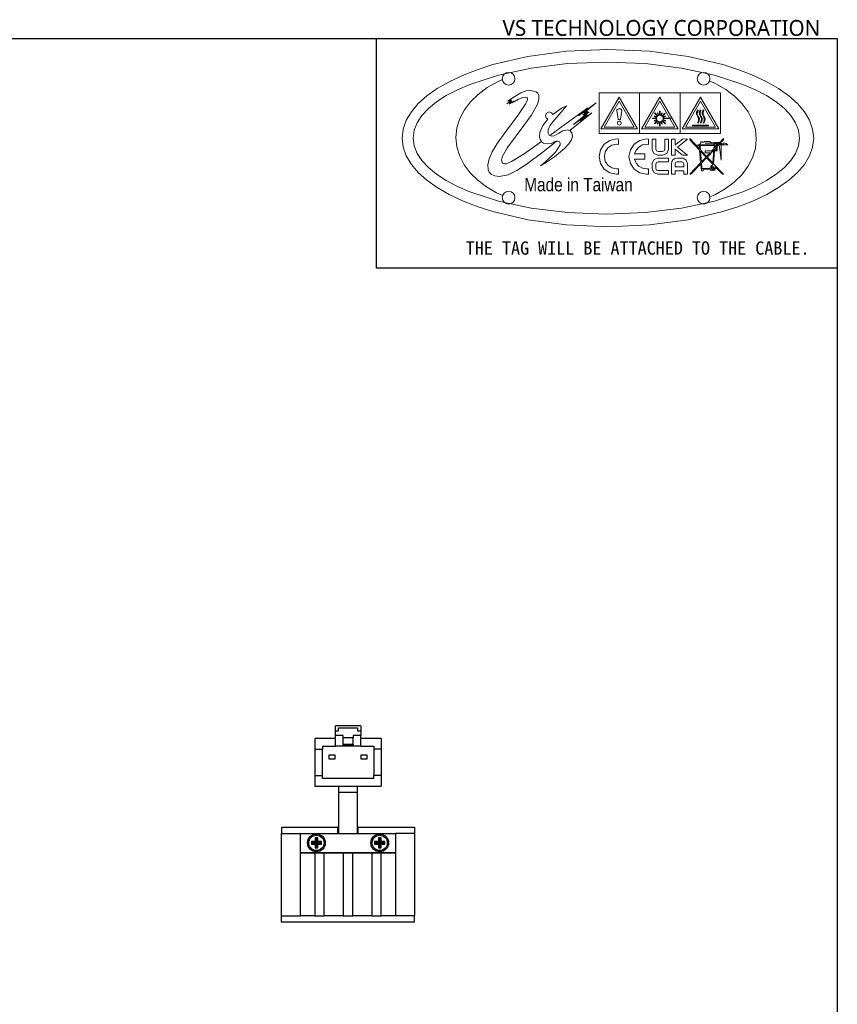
# Model space of a CAD drawing. Header units: millimetres. Extents: x 16 to 409, y 11 to 289.
# Tile 4 of 4: x 280 to 409, y 133 to 289. Entities that reach past the tile are written whole.
import ezdxf

# ---------------------------------------------------------------- set-up
doc = ezdxf.new("R2010")
doc.units = ezdxf.units.MM
doc.linetypes.add('SLD-實線', pattern=[0])
doc.layers.add('00_FORMAT', color=7, linetype='SLD-實線')
doc.styles.add('SLDTEXTSTYLE0', font='MSGOTHIC.TTC')
doc.styles.add('SLDTEXTSTYLE1', font='DEJAVUSANSCONDENSED.TTF')
doc.styles.add('SLDTEXTSTYLE2', font='MEIRYO.TTC')

# ---------------------------------------------------------------- blocks, each defined once
blk = doc.blocks.new('圖塊19')
at = {"color": 7, "linetype": 'SLD-實線', "lineweight": 18}
for p, q in [((15.828828, 27.108973), (21.349398, 28.399786)), ((21.349398, 28.399786), (27.449922, 29.215563)), ((27.449922, 29.215563), (33.9997, 29.5)), ((33.9997, 29.5), (40.549592, 29.21557)), ((40.549592, 29.21557), (46.65017, 28.399813)), ((46.65017, 28.399813), (52.170747, 27.109023)), ((13.32687, 26.303024), (15.828828, 27.108973)), ((16.70598, 25.45071), (21.886791, 26.557093)), ((21.886791, 26.557093), (27.611881, 27.256307)), ((27.611881, 27.256307), (33.7586, 27.5001)), ((33.7586, 27.5001), (39.905418, 27.256294)), ((39.905418, 27.256294), (45.630583, 26.557105)), ((45.630583, 26.557105), (50.811447, 25.450767)), ((52.170747, 27.109023), (54.672696, 26.303085)), ((8.921294, 24.405227), (11.018913, 25.399429)), ((11.018913, 25.399429), (13.32687, 26.303024)), ((12.1921, 23.985408), (16.70598, 25.45071)), ((17.32081, 24.863), (17.399391, 25.25213)), ((17.399391, 25.25213), (17.613703, 25.569921)), ((17.613703, 25.569921), (17.931598, 25.784194)), ((17.931598, 25.784194), (18.32093, 25.86277)), ((18.32093, 25.86277), (18.710049, 25.784278)), ((18.710049, 25.784278), (19.027841, 25.569971)), ((19.027841, 25.569971), (19.242121, 25.252121)), ((19.242121, 25.252121), (19.3207, 24.863)), ((48.109, 24.863), (48.18758, 25.252125)), ((48.18758, 25.252125), (48.401862, 25.57)), ((48.401862, 25.57), (48.719664, 25.784375)), ((48.719664, 25.784375), (49.1088, 25.863)), ((49.1088, 25.863), (49.498109, 25.784375)), ((49.498109, 25.784375), (49.816, 25.57)), ((49.816, 25.57), (50.030316, 25.252125)), ((50.030316, 25.252125), (50.1089, 24.863)), ((50.811447, 25.450767), (55.325363, 23.985513)), ((54.672696, 26.303085), (56.980638, 25.3995)), ((56.980638, 25.3995), (59.078235, 24.405306)), ((7.050351, 23.327456), (8.921294, 24.405227)), ((10.223587, 23.133239), (12.1921, 23.985408)), ((13.505744, 22.403386), (14.925922, 23.462622)), ((14.925922, 23.462622), (16.537599, 24.388318)), ((16.537599, 24.388318), (17.34544, 24.740989)), ((17.399391, 24.473722), (17.32081, 24.863)), ((17.613702, 24.155947), (17.399391, 24.473722)), ((17.931597, 23.941756), (17.613702, 24.155947)), ((18.32093, 23.86323), (17.931597, 23.941756)), ((18.71006, 23.941756), (18.32093, 23.86323)), ((19.027851, 24.155947), (18.71006, 23.941756)), ((19.242124, 24.473722), (19.027851, 24.155947)), ((19.3207, 24.863), (19.242124, 24.473722)), ((48.18758, 24.473875), (48.109, 24.863)), ((48.401862, 24.156), (48.18758, 24.473875)), ((48.719664, 23.941625), (48.401862, 24.156)), ((49.1088, 23.863), (48.719664, 23.941625)), ((49.498109, 23.941625), (49.1088, 23.863)), ((49.816, 24.156), (49.498109, 23.941625)), ((50.030316, 24.473875), (49.816, 24.156)), ((50.1089, 24.863), (50.030316, 24.473875)), ((50.039272, 24.518222), (51.014219, 24.083083)), ((51.014219, 24.083083), (52.597239, 23.157638)), ((55.325363, 23.985513), (57.293888, 23.133365)), ((59.078235, 24.405306), (60.949154, 23.327539)), ((4.053845, 20.949357), (5.422423, 22.173153)), ((5.422423, 22.173153), (7.050351, 23.327456)), ((6.940073, 21.220026), (8.467801, 22.209435)), ((8.467801, 22.209435), (10.223587, 23.133239)), ((12.297641, 21.224554), (13.505744, 22.403386)), ((20.2367, 22.619), (18.773335, 21.746316)), ((19.86346, 21.618167), (20.584755, 21.905239)), ((21.09915, 22.94275), (20.2367, 22.619)), ((20.584755, 21.905239), (20.971183, 21.957296)), ((20.971183, 21.957296), (21.27245, 21.862641)), ((21.8023, 23.037), (21.09915, 22.94275)), ((21.27245, 21.862641), (21.280817, 21.480699)), ((22.6398, 22.828), (21.8023, 23.037)), ((22.917333, 22.589625), (22.6398, 22.828)), ((23.097712, 22.22225), (22.917333, 22.589625)), ((23.109811, 21.667), (23.097712, 22.22225)), ((32.5981, 16.241), (32.5981, 22.641)), ((32.5981, 22.641), (38.9978, 22.641)), ((32.9016, 16.933), (35.79825, 21.94984)), ((35.79825, 21.94984), (38.6938, 16.933)), ((38.9978, 22.641), (38.9978, 16.241)), ((38.9978, 16.241), (38.9978, 22.641)), ((38.9978, 22.641), (45.3976, 22.641)), ((39.3018, 16.933), (42.19845, 21.94984)), ((42.19845, 21.94984), (45.094, 16.933)), ((45.3976, 22.641), (45.3976, 16.241)), ((45.3979, 16.241), (45.3979, 22.641)), ((45.3979, 22.641), (51.7976, 22.641)), ((45.7019, 16.933), (48.5982, 21.94984)), ((48.5982, 21.94984), (51.4941, 16.933)), ((51.7976, 22.641), (51.7976, 16.241)), ((52.597239, 23.157638), (53.991422, 22.1022)), ((53.991422, 22.1022), (55.176828, 20.930304)), ((57.293888, 23.133365), (59.049683, 22.209576)), ((59.049683, 22.209576), (60.577418, 21.220174)), ((60.949154, 23.327539), (62.577058, 22.173237)), ((62.577058, 22.173237), (63.945611, 20.949437)), ((2.960957, 19.663106), (4.053845, 20.949357)), ((5.655734, 20.171043), (6.940073, 21.220026)), ((11.322189, 19.940071), (12.297641, 21.224554)), ((18.758563, 21.423788), (18.04172, 20.881217)), ((18.04172, 20.881217), (18.765618, 21.314074)), ((18.773335, 21.746316), (18.19659, 21.30596)), ((18.19659, 21.30596), (18.726461, 21.565957)), ((18.377916, 20.835708), (19.209764, 21.363462)), ((18.810421, 21.236463), (18.377916, 20.835708)), ((18.726461, 21.565957), (18.396967, 21.301727)), ((18.396967, 21.301727), (18.758563, 21.423788)), ((18.765618, 21.314074), (18.545838, 21.092883)), ((18.545838, 21.092883), (18.810421, 21.236463)), ((18.884504, 21.052313), (19.86346, 21.618167)), ((19.209764, 21.363462), (18.884504, 21.052313)), ((20.929022, 20.784862), (19.67437, 18.887671)), ((21.280817, 21.480699), (20.929022, 20.784862)), ((21.899153, 19.075883), (22.8825, 20.865)), ((22.8825, 20.865), (23.109811, 21.667)), ((26.641034, 20.230488), (25.311637, 19.197781)), ((26.259907, 19.189311), (27.443117, 20.617351)), ((27.443117, 20.617351), (26.641034, 20.230488)), ((30.802675, 20.267491), (27.422715, 17.822041)), ((32.133355, 21.048901), (29.329835, 19.033481)), ((29.329835, 19.033481), (30.802675, 20.267491)), ((30.175795, 19.465991), (32.133355, 21.048901)), ((35.7982, 21.342), (33.4286, 17.237)), ((38.1675, 17.237), (35.7982, 21.342)), ((42.1984, 21.342), (39.8288, 17.237)), ((44.5677, 17.237), (42.1984, 21.342)), ((48.5982, 21.342), (46.2286, 17.237)), ((50.9675, 17.237), (48.5982, 21.342)), ((55.176828, 20.930304), (56.133518, 19.655485)), ((60.577418, 21.220174), (61.861761, 20.171189)), ((63.945611, 20.949437), (65.038477, 19.663177)), ((2.160095, 18.321438), (2.960957, 19.663106)), ((3.87855, 17.918481), (4.630116, 19.068518)), ((4.630116, 19.068518), (5.655734, 20.171043)), ((10.599962, 18.563881), (11.322189, 19.940071)), ((19.67437, 18.887671), (18.150551, 16.900079)), ((20.735824, 17.502061), (21.899153, 19.075883)), ((24.321877, 19.447988), (24.147826, 19.027743)), ((24.147826, 19.027743), (24.253968, 18.688328)), ((24.253968, 18.688328), (24.526003, 18.47353)), ((24.742255, 19.622172), (24.321877, 19.447988)), ((25.100103, 19.501654), (24.742255, 19.622172)), ((25.311637, 19.197781), (25.100103, 19.501654)), ((25.27403, 18.07145), (26.259907, 19.189311)), ((27.986716, 16.68296), (31.47401, 19.49844)), ((28.58583, 17.618146), (31.01611, 19.627916)), ((30.70567, 19.149546), (28.58583, 17.618146)), ((31.47401, 19.49844), (29.68473, 18.19352)), ((29.68473, 18.19352), (30.70567, 19.149546)), ((30.033626, 19.1305), (30.750822, 19.82159)), ((30.789274, 19.634266), (30.033626, 19.1305)), ((30.750822, 19.82159), (30.175795, 19.465991)), ((30.240353, 19.084992), (30.789274, 19.634266)), ((31.01611, 19.627916), (30.240353, 19.084992)), ((35.4169, 19.936), (35.4042, 19.88)), ((35.4042, 19.88), (35.4042, 19.855)), ((35.4042, 19.855), (35.610575, 18.4961)), ((35.4723, 20.009), (35.4169, 19.936)), ((35.5693, 20.085), (35.4723, 20.009)), ((35.6847, 20.12), (35.5693, 20.085)), ((35.8159, 20.131), (35.6847, 20.12)), ((35.9228, 20.121), (35.8159, 20.131)), ((36.0152, 20.092), (35.9228, 20.121)), ((35.984871, 18.499628), (36.191598, 19.835598)), ((36.097408, 20.037386), (36.0152, 20.092)), ((36.161967, 19.961539), (36.097408, 20.037386)), ((36.187014, 19.908622), (36.161967, 19.961539)), ((36.1916, 19.855), (36.187014, 19.908622)), ((36.191598, 19.835598), (36.1916, 19.855)), ((41.3411, 19.002), (41.3083, 18.919)), ((41.3411, 19.002), (41.3083, 18.919)), ((41.3083, 18.919), (41.7083, 18.755)), ((41.3083, 18.919), (41.7083, 18.755)), ((41.7408, 18.831), (41.3411, 19.002)), ((41.7408, 18.831), (41.3411, 19.002)), ((41.4124, 19.473), (41.3517, 19.412)), ((41.4124, 19.473), (41.3517, 19.412)), ((41.3517, 19.412), (41.823, 18.941)), ((41.3517, 19.412), (41.823, 18.941)), ((41.8833, 18.996), (41.4124, 19.473)), ((41.8833, 18.996), (41.4124, 19.473)), ((41.7083, 18.755), (41.6808, 18.651)), ((41.7083, 18.755), (41.6808, 18.651)), ((41.823, 18.941), (41.7408, 18.831)), ((41.823, 18.941), (41.7408, 18.831)), ((41.8833, 19.5), (41.8068, 19.467)), ((41.8833, 19.5), (41.8068, 19.467)), ((41.8068, 19.467), (41.9764, 19.051)), ((41.8068, 19.467), (41.9764, 19.051)), ((42.053, 19.083), (41.8833, 19.5)), ((42.053, 19.083), (41.8833, 19.5)), ((41.9764, 19.051), (41.8833, 18.996)), ((41.9764, 19.051), (41.8833, 18.996)), ((42.1571, 19.1), (42.053, 19.083)), ((42.1571, 19.1), (42.053, 19.083)), ((42.2389, 19.736), (42.1571, 19.736)), ((42.1571, 19.736), (42.1571, 19.1)), ((42.2389, 19.736), (42.1571, 19.736)), ((42.1571, 19.736), (42.1571, 19.1)), ((42.2389, 19.1), (42.2389, 19.736)), ((42.2389, 19.1), (42.2389, 19.736)), ((42.3328, 19.083), (42.2389, 19.1)), ((42.3328, 19.083), (42.2389, 19.1)), ((42.4964, 19.483), (42.3328, 19.083)), ((42.4964, 19.483), (42.3328, 19.083)), ((42.4142, 19.056), (42.5786, 19.451)), ((42.4142, 19.056), (42.5786, 19.451)), ((42.524, 18.985), (42.4142, 19.056)), ((42.524, 18.985), (42.4142, 19.056)), ((42.5786, 19.451), (42.4964, 19.483)), ((42.5786, 19.451), (42.4964, 19.483)), ((42.984, 19.44), (42.524, 18.985)), ((42.984, 19.44), (42.524, 18.985)), ((42.5899, 18.925), (43.0443, 19.385)), ((42.5899, 18.925), (43.0443, 19.385)), ((42.656233, 18.837266), (42.5899, 18.925)), ((42.656233, 18.837266), (42.5899, 18.925)), ((43.044288, 19.00166), (42.656233, 18.837266)), ((43.044288, 19.00166), (42.656233, 18.837266)), ((42.688336, 18.760714), (43.077096, 18.924755)), ((42.688336, 18.760714), (43.077096, 18.924755)), ((42.7155, 18.651), (42.688336, 18.760714)), ((42.7155, 18.651), (42.688336, 18.760714)), ((43.0443, 19.385), (42.984, 19.44)), ((43.0443, 19.385), (42.984, 19.44)), ((43.077096, 18.924755), (43.044288, 19.00166)), ((43.077096, 18.924755), (43.044288, 19.00166)), ((47.984497, 19.257224), (47.985853, 19.601005)), ((48.17212, 18.879576), (47.984497, 19.257224)), ((47.985853, 19.601005), (48.118145, 19.947786)), ((48.118563, 19.579625), (48.116823, 19.287672)), ((48.116823, 19.287672), (48.2758, 18.969)), ((48.118145, 19.947786), (48.2317, 19.879)), ((48.2317, 19.879), (48.118563, 19.579625)), ((48.314548, 18.552942), (48.17212, 18.879576)), ((48.2758, 18.969), (48.450534, 18.579703)), ((48.433401, 19.60136), (48.563267, 19.948141)), ((48.433936, 19.257579), (48.433401, 19.60136)), ((48.622886, 18.879931), (48.433936, 19.257579)), ((48.563267, 19.948141), (48.6818, 19.879)), ((48.566971, 19.579625), (48.566508, 19.287608)), ((48.566508, 19.287608), (48.72625, 18.968835)), ((48.6818, 19.879), (48.566971, 19.579625)), ((48.764157, 18.553297), (48.622886, 18.879931)), ((48.72625, 18.968835), (48.900103, 18.579843)), ((48.881347, 19.601005), (49.013153, 19.947786)), ((48.881441, 19.257224), (48.881347, 19.601005)), ((49.072067, 18.879576), (48.881441, 19.257224)), ((49.013153, 19.947786), (49.1271, 19.879)), ((49.016413, 19.579625), (49.016358, 19.287672)), ((49.016358, 19.287672), (49.1761, 18.969)), ((49.1271, 19.879), (49.016413, 19.579625)), ((49.214005, 18.552942), (49.072067, 18.879576)), ((49.1761, 18.969), (49.347952, 18.579703)), ((56.133518, 19.655485), (56.841554, 18.291278)), ((61.861761, 20.171189), (62.887382, 19.06865)), ((62.887382, 19.06865), (63.638949, 17.918586)), ((65.038477, 19.663177), (65.839322, 18.321492)), ((1.667597, 16.93139), (2.160095, 18.321438)), ((3.416368, 16.726965), (3.87855, 17.918481)), ((9.99749, 15.59216), (10.151537, 17.109929)), ((10.151537, 17.109929), (10.599962, 18.563881)), ((18.129154, 14.022271), (20.735824, 17.502061)), ((23.697946, 17.462868), (23.255653, 16.37204)), ((24.526003, 18.47353), (23.697946, 17.462868)), ((24.535537, 16.779491), (24.802043, 17.408438)), ((24.802043, 17.408438), (25.27403, 18.07145)), ((27.422715, 17.822041), (24.811386, 15.923814)), ((33.4286, 17.237), (38.1675, 17.237)), ((35.586257, 18.091631), (35.496078, 17.871145)), ((35.496078, 17.871145), (35.586257, 17.650659)), ((35.8037, 18.183), (35.586257, 18.091631)), ((35.586257, 17.650659), (35.8037, 17.55929)), ((35.610575, 18.4961), (35.621864, 18.471053)), ((35.621864, 18.471053), (35.652555, 18.430483)), ((35.652555, 18.430483), (35.684658, 18.406142)), ((35.684658, 18.406142), (35.759447, 18.371922)), ((35.759447, 18.371922), (35.849052, 18.371922)), ((36.02206, 18.091518), (35.8037, 18.183)), ((35.8037, 17.55929), (36.022069, 17.650659)), ((35.849052, 18.371922), (35.911141, 18.397675)), ((35.911141, 18.397675), (35.952416, 18.429425)), ((35.952416, 18.429425), (35.979933, 18.471053)), ((35.979933, 18.471053), (35.984871, 18.499628)), ((36.11238, 17.871145), (36.02206, 18.091518)), ((36.022069, 17.650659), (36.11238, 17.871145)), ((39.8288, 17.237), (44.5677, 17.237)), ((41.6808, 18.651), (41.0455, 18.651)), ((41.0455, 18.651), (41.0455, 18.569)), ((41.6808, 18.651), (41.0455, 18.651)), ((41.0455, 18.651), (41.0455, 18.569)), ((41.0455, 18.569), (41.6808, 18.569)), ((41.0455, 18.569), (41.6808, 18.569)), ((41.696675, 18.432123), (41.308268, 18.267729)), ((41.696675, 18.432123), (41.308268, 18.267729)), ((41.308268, 18.267729), (41.341076, 18.190824)), ((41.308268, 18.267729), (41.341076, 18.190824)), ((41.790161, 18.256793), (41.335784, 17.807355)), ((41.790161, 18.256793), (41.335784, 17.807355)), ((41.335784, 17.807355), (41.395757, 17.747383)), ((41.335784, 17.807355), (41.395757, 17.747383)), ((41.341076, 18.190824), (41.730189, 18.355571)), ((41.341076, 18.190824), (41.730189, 18.355571)), ((41.395757, 17.747383), (41.850839, 18.196468)), ((41.395757, 17.747383), (41.850839, 18.196468)), ((41.6808, 18.569), (41.696675, 18.432123)), ((41.6808, 18.569), (41.696675, 18.432123)), ((41.730189, 18.355571), (41.790161, 18.256793)), ((41.730189, 18.355571), (41.790161, 18.256793)), ((41.943619, 18.125207), (41.795805, 17.753027)), ((41.943619, 18.125207), (41.795805, 17.753027)), ((41.795805, 17.753027), (41.872358, 17.719866)), ((41.795805, 17.753027), (41.872358, 17.719866)), ((41.850839, 18.196468), (41.943619, 18.125207)), ((41.850839, 18.196468), (41.943619, 18.125207)), ((41.872358, 17.719866), (42.020172, 18.092046)), ((41.872358, 17.719866), (42.020172, 18.092046)), ((42.020172, 18.092046), (42.157049, 18.05959)), ((42.020172, 18.092046), (42.157049, 18.05959)), ((42.157049, 18.05959), (42.1571, 17.44)), ((42.157049, 18.05959), (42.1571, 17.44)), ((42.1571, 17.44), (42.2389, 17.44)), ((42.1571, 17.44), (42.2389, 17.44)), ((42.2389, 18.06), (42.365194, 18.087164)), ((42.2389, 18.06), (42.365194, 18.087164)), ((42.2389, 17.44), (42.2389, 18.06)), ((42.2389, 17.44), (42.2389, 18.06)), ((42.365194, 18.087164), (42.513008, 17.720276)), ((42.365194, 18.087164), (42.513008, 17.720276)), ((42.442099, 18.119972), (42.557104, 18.201816)), ((42.442099, 18.119972), (42.557104, 18.201816)), ((42.589913, 17.753437), (42.442099, 18.119972)), ((42.589913, 17.753437), (42.442099, 18.119972)), ((42.513008, 17.720276), (42.589913, 17.753437)), ((42.513008, 17.720276), (42.589913, 17.753437)), ((42.557104, 18.201816), (43.017478, 17.747792)), ((42.557104, 18.201816), (43.017478, 17.747792)), ((42.617077, 18.268138), (42.67211, 18.35598)), ((42.617077, 18.268138), (42.67211, 18.35598)), ((43.077098, 17.807764), (42.617077, 18.268138)), ((43.077098, 17.807764), (42.617077, 18.268138)), ((42.67211, 18.35598), (43.071454, 18.191233)), ((42.67211, 18.35598), (43.071454, 18.191233)), ((42.699274, 18.437824), (42.7212, 18.569)), ((42.699274, 18.437824), (42.7212, 18.569)), ((43.104262, 18.268138), (42.699274, 18.437824)), ((43.104262, 18.268138), (42.699274, 18.437824)), ((43.9206, 18.651), (42.7155, 18.651)), ((43.9206, 18.651), (42.7155, 18.651)), ((42.7212, 18.569), (43.9206, 18.569)), ((42.7212, 18.569), (43.9206, 18.569)), ((43.017478, 17.747792), (43.077098, 17.807764)), ((43.017478, 17.747792), (43.077098, 17.807764)), ((43.071454, 18.191233), (43.104262, 18.268138)), ((43.071454, 18.191233), (43.104262, 18.268138)), ((43.9206, 18.569), (43.9206, 18.651)), ((43.9206, 18.569), (43.9206, 18.651)), ((46.2286, 17.237), (50.9675, 17.237)), ((47.3364, 17.559), (49.8641, 17.559)), ((47.3364, 17.426), (47.3364, 17.559)), ((49.8641, 17.426), (47.3364, 17.426)), ((48.118145, 17.920375), (48.280467, 18.244003)), ((48.2268, 17.841), (48.118145, 17.920375)), ((48.41465, 18.215625), (48.2268, 17.841)), ((48.280467, 18.244003), (48.314548, 18.552942)), ((48.450534, 18.579703), (48.41465, 18.215625)), ((48.567853, 17.92073), (48.728587, 18.244358)), ((48.676861, 17.841355), (48.567853, 17.92073)), ((48.862951, 18.215918), (48.676861, 17.841355)), ((48.728587, 18.244358), (48.764157, 18.553297)), ((48.900103, 18.579843), (48.862951, 18.215918)), ((49.018445, 17.920375), (49.17887, 18.244003)), ((49.1271, 17.841), (49.018445, 17.920375)), ((49.311162, 18.215625), (49.1271, 17.841)), ((49.17887, 18.244003), (49.214005, 18.552942)), ((49.347952, 18.579703), (49.311162, 18.215625)), ((49.8641, 17.559), (49.8641, 17.426)), ((56.841554, 18.291278), (57.280998, 16.851218)), ((63.638949, 17.918586), (64.101132, 16.727026)), ((65.839322, 18.321492), (66.331808, 16.931421)), ((1.4998, 15.5), (1.667597, 16.93139)), ((3.2589, 15.5), (3.416368, 16.726965)), ((10.148402, 14.089782), (9.99749, 15.59216)), ((18.150551, 16.900079), (16.49126, 14.665631)), ((23.255653, 16.37204), (23.214935, 15.76506)), ((23.214935, 15.76506), (23.3117, 15.283063)), ((24.537474, 16.279077), (24.535537, 16.779491)), ((24.736225, 15.955404), (24.537474, 16.279077)), ((24.811386, 15.923814), (24.736225, 15.955404)), ((25.071963, 15.814293), (24.811386, 15.923814)), ((25.48486, 15.861565), (25.071963, 15.814293)), ((26.251396, 16.26598), (25.48486, 15.861565)), ((26.87268, 16.66378), (26.251396, 16.26598)), ((27.582728, 16.82006), (26.87268, 16.66378)), ((27.97668, 16.694736), (27.582728, 16.82006)), ((27.986716, 16.68296), (27.97668, 16.694736)), ((28.2986, 16.317), (27.986716, 16.68296)), ((28.269622, 15.201387), (28.422506, 15.776111)), ((28.422506, 15.776111), (28.2986, 16.317)), ((38.9978, 16.241), (32.5981, 16.241)), ((38.6938, 16.933), (32.9016, 16.933)), ((45.3976, 16.241), (38.9978, 16.241)), ((45.094, 16.933), (39.3018, 16.933)), ((51.7976, 16.241), (45.3979, 16.241)), ((51.4941, 16.933), (45.7019, 16.933)), ((57.280998, 16.851218), (57.43191, 15.34884)), ((64.101132, 16.727026), (64.2586, 15.5)), ((66.331808, 16.931421), (66.4996, 15.5)), ((1.667597, 14.068602), (1.4998, 15.5)), ((2.160095, 12.678548), (1.667597, 14.068602)), ((3.416368, 14.273086), (3.2589, 15.5)), ((3.87855, 13.081608), (3.416368, 14.273086)), ((10.587846, 12.649722), (10.148402, 14.089782)), ((16.49126, 14.665631), (15.726786, 13.34389)), ((17.336817, 12.632552), (18.129154, 14.022271)), ((23.499806, 14.970401), (20.789095, 12.999931)), ((23.3117, 15.283063), (23.499806, 14.970401)), ((23.499806, 14.970401), (23.525874, 14.927071)), ((23.525874, 14.927071), (23.837382, 14.69811)), ((23.837382, 14.69811), (24.493327, 14.566965)), ((23.99902, 13.46348), (25.887937, 14.988504)), ((24.493327, 14.566965), (25.018832, 14.664949)), ((25.018832, 14.664949), (25.672792, 14.943114)), ((25.672792, 14.943114), (25.887937, 14.988504)), ((26.432803, 14.420254), (25.710977, 13.270777)), ((25.887937, 14.988504), (26.033241, 15.019159)), ((26.033241, 15.019159), (26.331512, 14.904837)), ((26.331512, 14.904837), (26.444946, 14.718224)), ((26.444946, 14.718224), (26.432803, 14.420254)), ((27.125977, 13.839097), (27.838072, 14.564994)), ((27.838072, 14.564994), (28.269622, 15.201387)), ((33.41245, 14.5405), (32.816525, 13.656531)), ((34.2963, 15.136469), (33.41245, 14.5405)), ((34.002211, 13.950401), (34.620838, 14.36762)), ((35.3786, 15.355), (34.2963, 15.136469)), ((34.620838, 14.36762), (35.37857, 14.52062)), ((35.37857, 14.52062), (35.675255, 14.498042)), ((35.6753, 15.339), (35.3786, 15.355)), ((35.675255, 14.498042), (35.6753, 15.339)), ((38.139421, 14.540285), (37.543591, 13.656336)), ((39.023249, 15.136235), (38.139421, 14.540285)), ((38.450656, 13.598896), (38.876998, 14.083595)), ((38.876998, 14.083595), (39.442246, 14.40432)), ((40.105712, 15.354758), (39.023249, 15.136235)), ((39.442246, 14.40432), (40.10572, 14.52029)), ((40.3837, 15.341), (40.105712, 15.354758)), ((40.10572, 14.52029), (40.383708, 14.500535)), ((40.383708, 14.500535), (40.3837, 15.341)), ((40.998252, 15.284608), (41.009893, 15.348108)), ((41.000721, 13.651248), (40.998252, 15.284608)), ((41.0099, 15.348), (41.5722, 15.348)), ((41.5722, 15.348), (41.581372, 15.208653)), ((41.581372, 15.208653), (41.582078, 13.770733)), ((42.972372, 13.746392), (42.972725, 15.197012)), ((42.972725, 15.197012), (42.9728, 15.348)), ((42.9728, 15.348), (43.5517, 15.348)), ((43.5517, 15.348), (43.557344, 15.211475)), ((43.557344, 15.211475), (43.557344, 13.712175)), ((44.019, 12.803), (44.019, 15.346)), ((44.019, 15.346), (44.593, 15.346)), ((44.593, 15.346), (44.593, 14.387)), ((44.593, 14.387), (44.756689, 14.511178)), ((44.756689, 14.511178), (45.773039, 15.307748)), ((46.5611, 15.33), (44.9683, 14.075)), ((44.9683, 14.075), (46.5502, 12.819)), ((45.773039, 15.307748), (45.879225, 15.353256)), ((45.879225, 15.353256), (46.5611, 15.33)), ((48.455756, 13.793246), (46.920466, 15.408616)), ((46.920466, 15.408616), (46.9205, 15.209)), ((46.9205, 15.209), (48.47342, 13.57353)), ((48.4427, 14.451), (48.2018, 14.451)), ((48.2018, 14.451), (48.2018, 14.321)), ((48.2018, 14.321), (48.4106, 14.321)), ((48.4106, 14.321), (48.455756, 13.793246)), ((48.6727, 14.674), (48.4427, 14.451)), ((48.599, 13.644), (48.5411, 14.321)), ((48.5411, 14.321), (50.7608, 14.321)), ((48.672679, 14.51472), (50.8684, 14.451)), ((48.9496, 14.886), (48.6727, 14.886)), ((48.6727, 14.886), (48.6727, 14.674)), ((48.9496, 14.806), (48.9496, 14.886)), ((49.0964, 14.851), (48.9496, 14.806)), ((49.2104, 14.877), (49.0964, 14.851)), ((50.0884, 14.962), (49.2104, 14.962)), ((49.2104, 14.962), (49.2104, 14.877)), ((49.3412, 14.708), (51.536898, 14.831999)), ((51.878, 14.708), (49.3412, 14.708)), ((50.08841, 14.892718), (50.0884, 14.962)), ((50.559015, 14.749843), (50.08841, 14.892718)), ((50.812309, 14.550524), (50.559015, 14.749843)), ((50.7608, 14.321), (50.7216, 13.795)), ((50.8003, 14.451), (50.868386, 14.513794)), ((50.8684, 14.451), (50.8003, 14.451)), ((51.0081, 14.694457), (50.812309, 14.550524)), ((50.8656, 13.994), (50.8899, 14.322)), ((50.8899, 14.322), (51.0081, 14.287)), ((52.2531, 15.409), (50.9083, 13.994)), ((51.2113, 14.490552), (51.0081, 14.694457)), ((51.0081, 14.287), (51.2113, 14.490552)), ((51.0988, 13.994), (52.25309, 15.20932)), ((51.1453, 14.451), (51.145316, 14.66831)), ((52.919099, 14.451615), (51.1453, 14.451)), ((51.145316, 14.66831), (51.324174, 14.72546)), ((51.324174, 14.72546), (51.406018, 14.745216)), ((51.406018, 14.745216), (51.406, 14.577)), ((51.406, 14.577), (52.2841, 14.577)), ((51.536898, 14.831999), (51.878, 12.012)), ((51.878, 12.012), (51.878, 14.708)), ((52.25309, 15.20932), (52.2531, 15.409)), ((52.2841, 14.577), (52.2841, 14.761)), ((52.2841, 14.761), (52.696849, 14.632942)), ((52.696849, 14.632942), (52.919099, 14.451615)), ((57.43191, 15.34884), (57.277863, 13.831056)), ((64.101132, 14.273093), (63.638949, 13.081619)), ((64.2586, 15.5), (64.101132, 14.273093)), ((66.331808, 14.06861), (65.839322, 12.678562)), ((66.4996, 15.5), (66.331808, 14.06861)), ((2.960957, 11.336875), (2.160095, 12.678548)), ((4.630116, 11.931598), (3.87855, 13.081608)), ((11.295882, 11.285515), (10.587846, 12.649722)), ((15.726786, 13.34389), (15.259671, 12.22287)), ((17.19144, 12.003226), (17.336817, 12.632552)), ((20.789095, 12.999931), (18.796038, 11.777822)), ((21.085611, 11.320362), (23.99902, 13.46348)), ((25.710977, 13.270777), (24.182441, 11.784573)), ((24.444867, 11.803577), (25.535917, 12.542865)), ((25.535917, 12.542865), (27.125977, 13.839097)), ((32.816525, 13.656531), (32.598, 12.574)), ((32.598, 12.574), (32.816518, 11.491685)), ((33.4323, 12.574), (33.585196, 13.331637)), ((33.585195, 11.816266), (33.4323, 12.574)), ((33.585196, 13.331637), (34.002211, 13.950401)), ((37.543591, 13.656336), (37.325122, 12.573818)), ((37.325122, 12.573818), (37.543591, 11.491503)), ((38.2039, 12.991), (38.450656, 13.598896)), ((39.8277, 12.991), (38.2039, 12.991)), ((39.8277, 12.157), (39.8277, 12.991)), ((41.265525, 13.037945), (41.000721, 13.651248)), ((41.8936, 12.794), (41.265525, 13.037945)), ((41.582078, 13.770733), (41.672697, 13.469903)), ((41.672697, 13.469903), (41.972602, 13.379151)), ((42.6369, 12.794), (41.8936, 12.794)), ((41.972602, 13.379151), (42.606542, 13.379504)), ((42.606542, 13.379504), (42.881267, 13.470344)), ((43.299381, 13.050897), (42.6369, 12.794)), ((42.881267, 13.470344), (42.972372, 13.746392)), ((43.557344, 13.712175), (43.299381, 13.050897)), ((44.6, 12.803), (44.019, 12.803)), ((44.6911, 13.689), (44.6, 13.75)), ((44.6, 13.75), (44.6, 12.803)), ((45.743, 12.858), (44.6911, 13.689)), ((45.8813, 12.797), (45.743, 12.858)), ((46.5389, 12.794), (45.8813, 12.797)), ((46.5502, 12.819), (46.5389, 12.794)), ((48.47342, 13.57353), (48.640284, 11.60468)), ((49.5861, 12.602), (48.599, 13.644)), ((48.61694, 13.42358), (49.492885, 12.502832)), ((48.759814, 11.73025), (48.61694, 13.42358)), ((49.492885, 12.502832), (48.759814, 11.73025)), ((50.3258, 13.482), (49.3589, 13.482)), ((49.3589, 13.482), (49.3589, 13.19)), ((49.3589, 13.19), (50.1456, 13.19)), ((50.1456, 13.19), (49.5861, 12.602)), ((49.6813, 12.502), (50.7051, 13.579)), ((50.5555, 11.582), (49.6813, 12.502)), ((50.7216, 13.795), (50.3258, 13.379)), ((50.3258, 13.379), (50.3258, 13.482)), ((50.7051, 13.579), (50.5555, 11.582)), ((50.6754, 11.455), (50.8268, 13.482)), ((50.8268, 13.482), (51.2371, 13.482)), ((50.8363, 13.612), (50.844767, 13.728064)), ((51.1072, 13.612), (50.8363, 13.612)), ((50.844767, 13.728064), (50.975647, 13.865647)), ((50.9083, 13.994), (50.8656, 13.994)), ((50.975647, 13.865647), (51.1072, 13.865)), ((51.2371, 13.994), (51.0988, 13.994)), ((51.1072, 13.865), (51.1072, 13.612)), ((51.2371, 13.482), (51.2371, 13.994)), ((57.277863, 13.831056), (56.829438, 12.37707)), ((63.638949, 13.081619), (62.887382, 11.931612)), ((65.839322, 12.678562), (65.038477, 11.336894)), ((4.053845, 10.050622), (2.960957, 11.336875)), ((5.655734, 10.829088), (4.630116, 11.931598)), ((12.252573, 10.010696), (11.295882, 11.285515)), ((15.259671, 12.22287), (15.054428, 11.291358)), ((15.054428, 11.291358), (15.07557, 10.538141)), ((17.333995, 11.551071), (17.19144, 12.003226)), ((17.56784, 11.439695), (17.333995, 11.551071)), ((17.905059, 11.4546), (17.56784, 11.439695)), ((18.796038, 11.777822), (17.905059, 11.4546)), ((19.604234, 10.370939), (21.085611, 11.320362)), ((23.327267, 11.112487), (24.444867, 11.803577)), ((24.182441, 11.784573), (23.327267, 11.112487)), ((32.816518, 11.491685), (33.41243, 10.60784)), ((34.002212, 11.197375), (33.585195, 11.816266)), ((34.620848, 10.780047), (34.002212, 11.197375)), ((37.543591, 11.491503), (38.139421, 10.607658)), ((38.450634, 11.549394), (38.20388, 12.15729)), ((38.20388, 12.15729), (39.8277, 12.157)), ((38.876976, 11.064694), (38.450634, 11.549394)), ((39.442225, 10.74397), (38.876976, 11.064694)), ((41.005755, 10.609846), (41.011047, 11.547174)), ((41.011047, 11.547174), (41.283302, 12.096139)), ((41.283302, 12.096139), (41.851362, 12.331044)), ((41.679371, 11.657601), (41.582886, 11.384992)), ((41.582886, 11.384992), (41.5833, 10.714)), ((41.95683, 11.747647), (41.679371, 11.657601)), ((41.851362, 12.331044), (43.472722, 12.332455)), ((43.4198, 11.748), (41.95683, 11.747647)), ((43.5507, 11.748), (43.4198, 11.748)), ((43.472722, 12.332455), (43.5507, 12.326)), ((43.5507, 12.326), (43.5507, 11.748)), ((44.0121, 9.907), (44.012453, 11.39431)), ((44.012453, 11.39431), (44.08147, 11.776423)), ((44.08147, 11.776423), (44.27461, 12.073406)), ((44.27461, 12.073406), (44.572591, 12.265349)), ((44.572591, 12.265349), (44.956131, 12.332344)), ((44.6086, 11.473), (44.6051, 10.949)), ((44.6051, 10.949), (45.9792, 10.949)), ((44.70665, 11.668875), (44.6086, 11.473)), ((44.9166, 11.747), (44.70665, 11.668875)), ((45.6715, 11.747), (44.9166, 11.747)), ((44.956131, 12.332344), (45.8553, 12.308)), ((45.900612, 11.652625), (45.6715, 11.747)), ((45.8553, 12.308), (46.373288, 12.018875)), ((45.9873, 11.418), (45.900612, 11.652625)), ((45.9792, 10.949), (45.9869, 10.992)), ((45.9869, 10.992), (45.9873, 11.418)), ((46.373288, 12.018875), (46.5732, 11.453)), ((46.5732, 11.453), (46.5736, 9.88)), ((48.640284, 11.60468), (46.920494, 9.79317)), ((47.1025, 9.793), (48.65542, 11.42071)), ((48.65542, 11.42071), (48.720331, 10.645659)), ((48.7754, 11.547), (49.586082, 12.401426)), ((48.8438, 10.715), (48.7754, 11.547)), ((49.586082, 12.401426), (50.541755, 11.398126)), ((50.2419, 11.073), (50.1113, 10.758)), ((50.5266, 11.202), (50.2419, 11.073)), ((50.3004, 10.758), (50.37413, 10.938975)), ((50.37413, 10.938975), (50.3766, 10.939)), ((50.3766, 10.939), (50.5569, 11.013)), ((50.5569, 10.935), (50.378395, 10.757553)), ((50.541755, 11.398126), (50.5266, 11.202)), ((50.5569, 11.013), (50.5569, 11.012)), ((50.5569, 11.012), (50.5569, 11.013)), ((50.5569, 11.013), (50.736111, 10.938564)), ((50.735405, 10.757553), (50.5569, 10.935)), ((52.2531, 9.793), (50.6754, 11.455)), ((50.736111, 10.938564), (50.812664, 10.757589)), ((51.002495, 10.757861), (50.949931, 10.968116)), ((50.949931, 10.968116), (52.0703, 9.793)), ((56.107211, 11.000837), (55.131759, 9.716315)), ((56.829438, 12.37707), (56.107211, 11.000837)), ((62.887382, 11.931612), (61.861761, 10.829105)), ((65.038477, 11.336894), (63.945611, 10.050643)), ((5.422423, 8.826825), (4.053845, 10.050622)), ((6.940073, 9.780112), (5.655734, 10.829088)), ((8.467801, 8.790701), (6.940073, 9.780112)), ((13.437978, 8.8388), (12.252573, 10.010696)), ((15.07557, 10.538141), (15.260541, 10.094475)), ((15.260541, 10.094475), (15.623213, 9.748142)), ((15.623213, 9.748142), (16.143511, 9.521996)), ((16.143511, 9.521996), (16.80136, 9.438891)), ((16.80136, 9.438891), (16.838, 9.439)), ((16.838, 9.439), (18.23041, 9.70958)), ((18.23041, 9.70958), (19.604234, 10.370939)), ((33.41243, 10.60784), (34.296275, 10.011928)), ((34.296275, 10.011928), (35.37859, 9.79341)), ((35.3786, 10.627), (34.620848, 10.780047)), ((35.37859, 9.79341), (35.675275, 9.808932)), ((35.6753, 10.65), (35.3786, 10.627)), ((35.675275, 9.808932), (35.6753, 10.65)), ((38.139421, 10.607658), (39.023249, 10.011746)), ((39.023249, 10.011746), (40.105712, 9.793228)), ((40.1057, 10.628), (39.442225, 10.74397)), ((40.3837, 10.647), (40.1057, 10.628)), ((40.105712, 9.793228), (40.3837, 9.806987)), ((40.3837, 9.807), (40.3837, 10.647)), ((41.286168, 10.003774), (41.005755, 10.609846)), ((41.9198, 9.772353), (41.286168, 10.003774)), ((41.5833, 10.714), (41.679312, 10.446625)), ((41.679312, 10.446625), (41.9494, 10.357)), ((43.4191, 9.772), (41.9198, 9.772353)), ((41.9494, 10.357), (43.41237, 10.357)), ((43.41237, 10.357), (43.5507, 10.357)), ((43.5507, 9.772), (43.4191, 9.772)), ((43.5507, 10.357), (43.5507, 9.772)), ((44.0121, 9.78), (44.0121, 9.907)), ((44.6002, 9.78), (44.0121, 9.78)), ((45.9933, 10.345), (44.6002, 10.345)), ((44.6002, 10.345), (44.6002, 9.78)), ((45.9933, 9.78), (45.9933, 10.345)), ((46.5683, 9.7799), (45.9933, 9.78)), ((46.5736, 9.88), (46.5683, 9.78)), ((46.920494, 9.79317), (47.1025, 9.793)), ((48.720331, 10.645659), (48.776422, 10.585687)), ((48.776422, 10.585687), (48.7764, 10.32)), ((48.7764, 10.32), (49.0456, 10.32)), ((50.113769, 10.714725), (48.8438, 10.715)), ((49.0456, 10.32), (49.0456, 10.585)), ((49.0456, 10.585), (50.1456, 10.585)), ((50.111343, 10.757589), (50.1106, 10.758)), ((50.1106, 10.758), (50.1106, 10.756)), ((50.1106, 10.756), (50.1113, 10.756)), ((50.1113, 10.756), (50.113769, 10.714725)), ((50.1456, 10.585), (50.241908, 10.442478)), ((50.241908, 10.442478), (50.556938, 10.310892)), ((50.300431, 10.755352), (50.3004, 10.758)), ((50.376631, 10.576494), (50.300431, 10.755352)), ((50.5569, 10.501), (50.376631, 10.576494)), ((50.378395, 10.757553), (50.5569, 10.579401)), ((50.5569, 10.579401), (50.735405, 10.757553)), ((50.7361, 10.577), (50.5569, 10.501)), ((50.556938, 10.310892), (50.871968, 10.442478)), ((50.8127, 10.758), (50.7361, 10.577)), ((50.871968, 10.442478), (51.002495, 10.757861)), ((52.0703, 9.793), (52.2531, 9.793)), ((55.131759, 9.716315), (53.923656, 8.537461)), ((60.577418, 9.780129), (59.049683, 8.790719)), ((61.861761, 10.829105), (60.577418, 9.780129)), ((63.945611, 10.050643), (62.577058, 8.826847)), ((7.050351, 7.672522), (5.422423, 8.826825)), ((10.223587, 7.866889), (8.467801, 8.790701)), ((12.1921, 7.014709), (10.223587, 7.866889)), ((14.832161, 7.783362), (13.437978, 8.8388)), ((16.415181, 6.857917), (14.832161, 7.783362)), ((53.923656, 8.537461), (52.503478, 7.47823)), ((57.293888, 7.866906), (55.325363, 7.014724)), ((59.049683, 8.790719), (57.293888, 7.866906)), ((62.577058, 8.826847), (60.949154, 7.672544)), ((8.921294, 6.594752), (7.050351, 7.672522)), ((11.018913, 5.600552), (8.921294, 6.594752)), ((16.70598, 5.549371), (12.1921, 7.014709)), ((17.390405, 6.422655), (16.415181, 6.857917)), ((17.32081, 6.078), (17.399386, 6.46713)), ((17.399386, 6.46713), (17.613659, 6.784921)), ((17.613659, 6.784921), (17.93145, 6.999194)), ((17.93145, 6.999194), (18.32058, 7.07777)), ((18.32058, 7.07777), (18.709901, 6.999278)), ((18.709901, 6.999278), (19.027797, 6.784971)), ((19.027797, 6.784971), (19.242115, 6.467121)), ((19.242115, 6.467121), (19.3207, 6.078)), ((48.109, 6.078), (48.18758, 6.467125)), ((48.18758, 6.467125), (48.401862, 6.785)), ((48.401862, 6.785), (48.719664, 6.999375)), ((48.719664, 6.999375), (49.1088, 7.078)), ((49.1088, 7.078), (49.498109, 6.999375)), ((49.498109, 6.999375), (49.816, 6.785)), ((49.816, 6.785), (50.030316, 6.467125)), ((50.030316, 6.467125), (50.1089, 6.078)), ((50.891801, 6.552581), (50.084246, 6.200081)), ((55.325363, 7.014724), (50.811447, 5.549382)), ((52.503478, 7.47823), (50.891801, 6.552581)), ((59.078235, 6.594773), (56.980638, 5.600571)), ((60.949154, 7.672544), (59.078235, 6.594773)), ((13.32687, 4.69696), (11.018913, 5.600552)), ((15.828828, 3.891013), (13.32687, 4.69696)), ((21.886791, 4.44295), (16.70598, 5.549371)), ((17.399386, 5.688668), (17.32081, 6.078)), ((17.613659, 5.370773), (17.399386, 5.688668)), ((17.93145, 5.156461), (17.613659, 5.370773)), ((18.32058, 5.07788), (17.93145, 5.156461)), ((18.709912, 5.156461), (18.32058, 5.07788)), ((19.027807, 5.370772), (18.709912, 5.156461)), ((19.242119, 5.688667), (19.027807, 5.370772)), ((19.3207, 6.078), (19.242119, 5.688667)), ((50.811447, 5.549382), (45.630583, 4.442956)), ((48.18758, 5.688875), (48.109, 6.078)), ((48.401862, 5.371), (48.18758, 5.688875)), ((48.719664, 5.156625), (48.401862, 5.371)), ((49.1088, 5.078), (48.719664, 5.156625)), ((49.498109, 5.156625), (49.1088, 5.078)), ((49.816, 5.371), (49.498109, 5.156625)), ((50.030316, 5.688875), (49.816, 5.371)), ((50.1089, 6.078), (50.030316, 5.688875)), ((54.672696, 4.696976), (52.170747, 3.891027)), ((56.980638, 5.600571), (54.672696, 4.696976)), ((21.349398, 2.600207), (15.828828, 3.891013)), ((27.611881, 3.743706), (21.886791, 4.44295)), ((33.7586, 3.4999), (27.611881, 3.743706)), ((39.905418, 3.743708), (33.7586, 3.4999)), ((45.630583, 4.442956), (39.905418, 3.743708)), ((52.170747, 3.891027), (46.65017, 2.600214)), ((27.449922, 1.784435), (21.349398, 2.600207)), ((33.9997, 1.5), (27.449922, 1.784435)), ((40.549592, 1.784437), (33.9997, 1.5)), ((46.65017, 2.600214), (40.549592, 1.784437))]:
    blk.add_line(p, q, dxfattribs=at)
blk = doc.blocks.new('圖塊21')
at = {"color": 7, "linetype": 'Continuous', "xscale": 0.5, "yscale": 0.5, "zscale": 0.5}
blk.add_blockref('圖塊19', (-0.75, -0.75), dxfattribs=at)
at = {"color": 7, "linetype": 'SLD-實線', "lineweight": 18, "insert": (9.644, 3.852), "char_height": 1.05833, "attachment_point": 1, "style": 'SLDTEXTSTYLE1'}
blk.add_mtext('Made in Taiwan', dxfattribs=at)

msp = doc.modelspace()

# ---------------------------------------------------------------- linework, layer by layer
at = {"color": 7, "linetype": 'SLD-實線', "lineweight": 25}
for p, q in [((333.75, 177.43), (329.75, 177.43)), ((329.75, 176.63), (329.75, 177.43)), ((333.75, 177.43), (333.75, 176.63)), ((329.75, 175.93), (329.75, 176.63)), ((329.75, 176.63), (330.25, 176.63)), ((330.95, 175.93), (329.75, 175.93)), ((329.75, 175.43), (329.75, 175.93)), ((330.25, 176.63), (330.25, 177.13)), ((330.25, 177.13), (333.25, 177.13)), ((330.95, 175.53), (330.95, 175.93)), ((333.75, 175.93), (332.55, 175.93)), ((332.55, 175.93), (332.55, 175.53)), ((333.25, 177.13), (333.25, 176.63)), ((333.25, 176.63), (333.75, 176.63)), ((333.75, 176.63), (333.75, 175.93)), ((333.75, 175.43), (333.75, 175.93)), ((326.5, 175.43), (326.5, 173.76)), ((329.75, 175.43), (326.5, 175.43)), ((327.7, 174.23), (329.75, 174.23)), ((327.7, 174.23), (327.7, 173.76)), ((329.75, 174.23), (329.75, 175.43)), ((333.75, 174.23), (329.75, 174.23)), ((332.55, 175.53), (330.95, 175.53)), ((330.95, 174.53), (330.95, 175.53)), ((330.95, 174.53), (332.55, 174.53)), ((330.95, 174.23), (330.95, 174.53)), ((330.95, 174.43), (332.55, 174.43)), ((332.55, 174.53), (332.55, 175.53)), ((332.55, 174.53), (332.55, 174.23)), ((333.75, 174.23), (333.75, 175.43)), ((337, 175.43), (333.75, 175.43)), ((333.75, 174.23), (335.8, 174.23)), ((335.8, 174.23), (335.8, 173.76)), ((337, 175.43), (337, 173.76)), ((326.5, 173.76), (327.7, 173.76)), ((326.5, 173.76), (326.5, 169.61)), ((327.7, 169.61), (327.7, 173.76)), ((329.71, 172.83), (328.71, 172.83)), ((328.71, 172.83), (328.71, 172.23)), ((329.71, 172.23), (329.71, 172.83)), ((333.79, 172.83), (333.79, 172.23)), ((334.79, 172.83), (333.79, 172.83)), ((334.79, 172.23), (334.79, 172.83)), ((337, 173.76), (335.8, 173.76)), ((335.8, 173.76), (335.8, 169.61)), ((337, 173.76), (337, 169.61)), ((328.71, 172.23), (329.71, 172.23)), ((333.79, 172.23), (334.79, 172.23)), ((326.5, 169.61), (326.5, 167.93)), ((326.5, 169.61), (327.7, 169.61)), ((327.7, 169.13), (327.7, 169.61)), ((335.8, 169.13), (335.8, 169.61)), ((337, 169.61), (335.8, 169.61)), ((337, 169.61), (337, 167.93)), ((335.8, 169.13), (327.7, 169.13)), ((326.5, 167.93), (337, 167.93)), ((330.25, 167.93), (330.25, 166.98)), ((330.25, 166.98), (330.25, 160.45)), ((333.25, 166.98), (333.25, 167.93)), ((333.25, 160.45), (333.25, 166.98)), ((321.25, 161.45), (321.25, 160.45)), ((321.25, 161.45), (330.15, 161.45)), ((321.25, 160.45), (324.25, 160.45)), ((321.25, 147.45), (321.25, 160.45)), ((324.25, 160.45), (339.25, 160.45)), ((324.25, 160.45), (330.15, 160.45)), ((324.25, 147.45), (324.25, 160.45)), ((330.15, 160.45), (330.15, 161.45)), ((330.25, 161.45), (330.15, 161.45)), ((333.35, 161.45), (333.25, 161.45)), ((333.35, 160.45), (333.35, 161.45)), ((333.35, 161.45), (342.25, 161.45)), ((333.35, 160.45), (339.25, 160.45)), ((342.25, 160.45), (339.25, 160.45)), ((339.25, 160.45), (339.25, 147.45)), ((342.25, 161.45), (342.25, 160.45)), ((342.25, 160.45), (342.25, 147.45)), ((326.53, 159.18), (325.95, 159.18)), ((325.95, 159.18), (325.95, 158.73)), ((326.17, 158.95), (325.95, 159.18)), ((326.17, 158.95), (325.95, 158.73)), ((325.95, 158.73), (326.53, 158.73)), ((326.75, 158.95), (326.17, 158.95)), ((326.17, 158.95), (326.75, 158.95)), ((326.17, 158.95), (326.17, 158.95)), ((326.75, 159.53), (326.53, 159.75)), ((326.98, 159.75), (326.53, 159.75)), ((326.53, 159.75), (326.53, 159.18)), ((326.75, 158.95), (326.53, 159.18)), ((326.75, 158.95), (326.53, 158.73)), ((326.53, 158.73), (326.53, 158.15)), ((326.75, 159.53), (326.98, 159.75)), ((326.75, 158.95), (326.75, 159.53)), ((326.75, 159.53), (326.75, 159.53)), ((326.75, 159.53), (326.75, 158.95)), ((326.75, 158.95), (326.98, 159.18)), ((326.75, 158.37), (326.75, 158.95)), ((326.75, 158.95), (326.98, 158.73)), ((326.75, 158.95), (327.33, 158.95)), ((327.33, 158.95), (326.75, 158.95)), ((326.75, 158.95), (326.75, 158.37)), ((326.98, 159.18), (326.98, 159.75)), ((327.55, 159.18), (326.98, 159.18)), ((326.98, 158.15), (326.98, 158.73)), ((326.98, 158.73), (327.55, 158.73)), ((327.33, 158.95), (327.55, 159.18)), ((327.33, 158.95), (327.55, 158.73)), ((327.33, 158.95), (327.33, 158.95)), ((327.55, 158.73), (327.55, 159.18)), ((336.53, 159.18), (335.95, 159.18)), ((335.95, 159.18), (335.95, 158.73)), ((336.17, 158.95), (335.95, 159.18)), ((336.17, 158.95), (335.95, 158.73)), ((335.95, 158.73), (336.53, 158.73)), ((336.17, 158.95), (336.17, 158.95)), ((336.17, 158.95), (336.75, 158.95)), ((336.75, 158.95), (336.17, 158.95)), ((336.75, 159.53), (336.53, 159.75)), ((336.98, 159.75), (336.53, 159.75)), ((336.53, 159.75), (336.53, 159.18)), ((336.75, 158.95), (336.53, 159.18)), ((336.75, 158.95), (336.53, 158.73)), ((336.53, 158.73), (336.53, 158.15)), ((336.75, 159.53), (336.98, 159.75)), ((336.75, 158.95), (336.75, 159.53)), ((336.75, 159.53), (336.75, 159.53)), ((336.75, 159.53), (336.75, 158.95)), ((336.75, 158.95), (336.98, 159.18)), ((336.75, 158.95), (336.98, 158.73)), ((336.75, 158.95), (337.33, 158.95)), ((336.75, 158.95), (336.75, 158.37)), ((336.75, 158.37), (336.75, 158.95)), ((337.33, 158.95), (336.75, 158.95)), ((336.98, 159.18), (336.98, 159.75)), ((337.55, 159.18), (336.98, 159.18)), ((336.98, 158.15), (336.98, 158.73)), ((336.98, 158.73), (337.55, 158.73)), ((337.33, 158.95), (337.55, 159.18)), ((337.33, 158.95), (337.55, 158.73)), ((337.33, 158.95), (337.33, 158.95)), ((337.55, 158.73), (337.55, 159.18)), ((324.25, 157.45), (339.25, 157.45)), ((326.5, 157.35), (324.25, 157.35)), ((328, 157.35), (326.5, 157.35)), ((326.5, 157.35), (326.5, 147.45)), ((326.75, 158.37), (326.53, 158.15)), ((326.53, 158.15), (326.98, 158.15)), ((326.75, 158.37), (326.98, 158.15)), ((326.75, 158.37), (326.75, 158.37)), ((328, 147.45), (328, 157.35)), ((331, 157.35), (328, 157.35)), ((330.2, 157.45), (330.2, 157.35)), ((330.25, 157.45), (330.25, 157.35)), ((332.5, 157.35), (331, 157.35)), ((331, 157.35), (331, 147.45)), ((332.5, 147.45), (332.5, 157.35)), ((335.5, 157.35), (332.5, 157.35)), ((333.25, 157.35), (333.25, 157.45)), ((333.3, 157.35), (333.3, 157.45)), ((337, 157.35), (335.5, 157.35)), ((335.5, 157.35), (335.5, 147.45)), ((336.75, 158.37), (336.53, 158.15)), ((336.53, 158.15), (336.98, 158.15)), ((336.75, 158.37), (336.98, 158.15)), ((336.75, 158.37), (336.75, 158.37)), ((337, 147.45), (337, 157.35)), ((339.25, 157.35), (337, 157.35)), ((321.25, 146.45), (321.25, 147.45)), ((321.25, 147.45), (324.25, 147.45)), ((342.25, 146.45), (321.25, 146.45)), ((326.5, 147.45), (324.25, 147.45)), ((326.5, 147.45), (328, 147.45)), ((331, 147.45), (328, 147.45)), ((331, 147.45), (332.5, 147.45)), ((335.5, 147.45), (332.5, 147.45)), ((335.5, 147.45), (337, 147.45)), ((339.25, 147.45), (337, 147.45)), ((342.25, 147.45), (339.25, 147.45)), ((342.25, 146.45), (342.25, 147.45))]:
    msp.add_line(p, q, dxfattribs=at)
at = {"color": 8, "linetype": 'SLD-實線', "lineweight": 25}
for p, q in [((330.25, 166.98), (331.75, 166.98)), ((331.75, 166.98), (333.25, 166.98))]:
    msp.add_line(p, q, dxfattribs=at)
at = {"color": 7, "linetype": 'SLD-實線', "lineweight": 25}
for centre, radius in [((326.75, 158.95), 1.4), ((336.75, 158.95), 1.4), ((326.75, 158.95), 1.2), ((336.75, 158.95), 1.2)]:
    msp.add_circle(centre, radius, dxfattribs=at)
at = {"layer": '00_FORMAT', "color": 7}
for p, q in [((16.01, 286), (409.01, 286)), ((336.22, 249.75), (336.22, 286)), ((409.01, 286), (409.01, 11)), ((409.01, 249.75), (336.22, 249.75))]:
    msp.add_line(p, q, dxfattribs=at)

# ---------------------------------------------------------------- block references
at = {"layer": '00_FORMAT', "xscale": 2, "yscale": 2, "zscale": 2}
msp.add_blockref('圖塊21', (340.29, 256.29), dxfattribs=at)

# ---------------------------------------------------------------- texts
at = {"color": 7, "linetype": 'Continuous', "lineweight": 0, "insert": (406.33, 288.94), "char_height": 2.5, "attachment_point": 3, "style": 'SLDTEXTSTYLE2'}
msp.add_mtext('VS TECHNOLOGY CORPORATION', dxfattribs=at)
at = {"color": 7, "linetype": 'SLD-實線', "lineweight": 18, "insert": (350.34, 253.97), "char_height": 2.1, "attachment_point": 1, "style": 'SLDTEXTSTYLE0'}
msp.add_mtext('THE TAG WILL BE ATTACHED TO THE CABLE.', dxfattribs=at)

doc.saveas('drawing.dxf')
